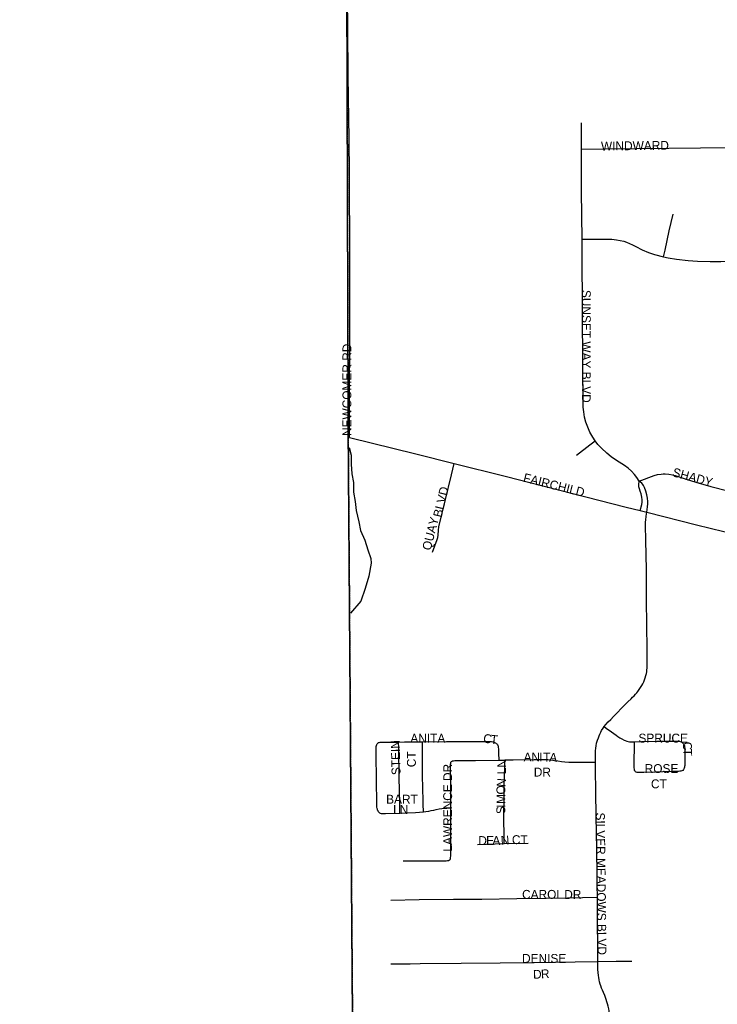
# Model space of a CAD drawing. Header units: feet. Extents: x 2113747 to 2516209, y 960708 to 1356798.
# Tile 59 of 206: x 2271746 to 2275675, y 1152101 to 1157646. Entities that reach past the tile are written whole.
import ezdxf

# ---------------------------------------------------------------- set-up
doc = ezdxf.new("R2010")
doc.units = ezdxf.units.FT
doc.header["$LTSCALE"] = 50
doc.header["$MEASUREMENT"] = 0
doc.linetypes.add('OhDOT_USTN3', pattern=[0.22, 0.165, -0.055])
for name, color, linetype in [('0_Xref', 7, 'Continuous'), ('GM_X_Adjacent_County', 251, 'OhDOT_USTN3'), ('GM_X_City_Street', 251, 'Continuous'), ('GM_X_City_Street_Text', 251, 'Continuous'), ('GM_X_County', 251, 'OhDOT_USTN3'), ('GM_X_Minor_River', 5, 'Continuous'), ('GM_X_Township', 251, 'OhDOT_USTN3')]:
    doc.layers.add(name, color=color, linetype=linetype)
doc.styles.add('Styledgn030', font='dgn030.shx')

# ---------------------------------------------------------------- blocks, each defined once
blk = doc.blocks.new('POR')
at = {"layer": 'GM_X_Adjacent_County', "flags": 128}
blk.add_lwpolyline([(2192629.9, 1167519.5), (2192631.2, 1170403.5), (2192632.8, 1173672.8), (2192633.8, 1175629.5), (2192671.1, 1181169.3), (2192669.3, 1184775.1), (2192667.8, 1187766.9), (2192660.9, 1188884.7), (2192638, 1192623.1), (2192637, 1192687), (2192624.5, 1194837.8), (2192737.6, 1194839.7), (2198605.6, 1194974.2), (2199009.7, 1194982.8), (2204631.8, 1195039.6), (2205347.9, 1195050.5), (2205386.6, 1195051.1), (2205910.4, 1195059.1), (2205996.9, 1195060.4), (2208466.7, 1195086.6), (2214754.4, 1195227), (2218436, 1195308), (2224284, 1195428.9), (2225752.4, 1195457.9), (2225462.4, 1195534.2), (2225401.5, 1195595.2), (2225364.4, 1195690.5), (2225385.6, 1195870.7), (2225422.7, 1195968.7), (2225454.5, 1196101.2), (2225555.1, 1196175.4), (2225730, 1196146.2), (2225936.7, 1196103.9), (2226103.6, 1195950.2), (2226196.3, 1195762.1), (2226318.2, 1195778), (2226413.6, 1195876), (2226477.1, 1196119.8), (2226432.1, 1196339.7), (2226254.6, 1196527.8), (2226111.5, 1196633.7), (2226016.1, 1196776.8), (2225706.3, 1197037.8), (2225597.5, 1197214), (2225541.9, 1197428.6), (2225549.8, 1197574.3), (2225533.9, 1197682.9), (2225510.1, 1197751.8), (2225433.3, 1197823.4), (2225319.3, 1197810.1), (2225163, 1197849.8), (2225022.6, 1197884.3), (2224866.2, 1197995.8), (2224773.6, 1198237.6), (2224766.2, 1198416.3), (2224818.6, 1198832.8), (2224831.8, 1198917.6), (2224868.9, 1199050.1), (2224916.6, 1199124.2), (2224988.2, 1199164), (2225078.2, 1199177.2), (2225210.7, 1199142.8), (2225361.7, 1199058), (2225454.5, 1198986.5), (2225541.9, 1198975.9), (2225626.7, 1199020.9), (2225653.2, 1199068.6), (2225634.6, 1199164), (2225576.3, 1199317.6), (2225558.1, 1199409.1), (2225502.1, 1199640.9), (2225359.1, 1199810.4), (2225210.7, 1199887.3), (2225033.2, 1199916.4), (2224903.4, 1199927), (2224733.8, 1199887.3), (2224588.1, 1199836.9), (2224426.5, 1199852.8), (2224304.6, 1199924.4), (2224140.3, 1200009.2), (2224033.1, 1200099.2), (2223933.7, 1200223.8), (2223870.1, 1200324.4), (2223843.6, 1200456.9), (2223875.4, 1200570.8), (2223989.3, 1200713.9), (2224135, 1200891.4), (2224264.9, 1201013.3), (2224315.2, 1201058.3), (2224325.8, 1201095.4), (2224307.2, 1201143.1), (2224270.1, 1201185.5), (2224190.7, 1201257), (2224050.2, 1201262.3), (2223875.4, 1201254.4), (2223719.1, 1201259.7), (2223624.4, 1201296.8), (2223554.8, 1201352.4), (2223464.7, 1201458.4), (2223422.3, 1201569.7), (2223427.6, 1201646.5), (2223462.1, 1201752.5), (2223552.1, 1201842.6), (2223692.6, 1201903.5), (2223840.9, 1201967.1), (2223893.9, 1201998.9), (2223939, 1202043.9), (2223962.8, 1202134), (2223909.8, 1202269.1), (2223851.5, 1202340.7), (2223774.7, 1202356.6), (2223692.6, 1202348.6), (2223578.6, 1202303.6), (2223491.2, 1202258.5), (2223382.6, 1202226.8), (2223303.1, 1202247.9), (2223247.5, 1202300.9), (2223215.7, 1202377.8), (2223197.1, 1202483.7), (2223244.8, 1202642.7), (2223353.4, 1202799), (2223454.1, 1202942.1), (2223462.1, 1203018.9), (2223462.1, 1203064), (2223390.5, 1203188.5), (2223235.7, 1203282.8), (2223181.3, 1203339.3), (2223130.4, 1203395.8), (2223116.3, 1203463.6), (2223153, 1203562.4), (2223226.5, 1203633.1), (2223288.6, 1203695.2), (2223316.9, 1203765.9), (2223297.1, 1203887.3), (2223251.9, 1203949.5), (2223175.6, 1203974.9), (2223085.2, 1203955.1), (2223006.1, 1203918.4), (2222935.5, 1203853.4), (2222850.7, 1203698), (2222740.6, 1203607.6), (2222675.6, 1203593.5), (2222616.2, 1203610.5), (2222559.7, 1203698), (2222463.7, 1204073.8), (2222458, 1204285.7), (2222497.6, 1204359.1), (2222596.5, 1204452.4), (2222805.5, 1204585.1), (2222929.8, 1204675.6), (2222992, 1204740.5), (2223006.1, 1204788.6), (2222972.2, 1204847.9), (2222910.1, 1204912.9), (2222760.3, 1204955.2), (2222599.3, 1204969.4), (2222480.6, 1205008.9), (2222404.4, 1205076.7), (2222263.1, 1205240.6), (2222181.2, 1205336.6), (2222079.5, 1205407.3), (2221966.5, 1205441.2), (2221881.7, 1205472.2), (2221797, 1205516.5), (2221703.7, 1205619.2), (2221630.3, 1205687), (2221562.5, 1205698.3), (2221463.6, 1205681.3), (2221311, 1205613.5), (2221195.2, 1205576.8), (2221070.9, 1205582.4), (2220859, 1205622), (2220743.2, 1205681.3), (2220576.5, 1205822.6), (2220455, 1205944), (2220302.4, 1206023.1), (2220181, 1206074), (2220090.6, 1206150.3), (2220048.2, 1206308.5), (2220039.7, 1206483.6), (2219974.7, 1206616.4), (2219935.2, 1206709.7), (2219898.5, 1206817), (2219906.9, 1206918.7), (2220005.8, 1207031.7), (2220152.7, 1207136.3), (2220291.1, 1207226.7), (2220373.1, 1207288.8), (2220421.9, 1207378.1), (2220410.9, 1207565.9), (2220407.2, 1207760.7), (2220339.7, 1208008), (2220291, 1208255.3), (2220324.8, 1208431.4), (2220444.6, 1208768.6), (2220470.9, 1208944.7), (2220422.2, 1209154.5), (2220328.5, 1209281.8), (2220103.7, 1209491.7), (2219826.5, 1209709), (2219691.6, 1209851.3), (2219429.3, 1210203.5), (2219283.2, 1210473.3), (2219245.7, 1210694.3), (2219320.7, 1211065.2), (2219356.9, 1211201.2), (2219410.6, 1211402.4), (2219451.8, 1211743.4), (2219388.1, 1211971.9), (2219215.8, 1212230.4), (2219028.4, 1212466.5), (2218661.3, 1212777.4), (2218365.3, 1213088.4), (2218207.9, 1213346.9), (2218114.2, 1213710.3), (2218088, 1214032.6), (2218118, 1214403.5), (2218200.4, 1214647), (2218372.8, 1214973), (2218440.2, 1215096.6), (2218541.4, 1215411.3), (2218635, 1215696.1), (2218743.7, 1215898.4), (2218886.1, 1216149.4), (2219047.2, 1216370.4), (2219095.9, 1216516.6), (2219144.6, 1216741.4), (2219144.6, 1216921.2), (2219118.3, 1217142.2), (2219133.3, 1217333.3), (2219144.6, 1217520.7), (2219065.9, 1217816.6), (2219058.4, 1218048.9), (2219054.6, 1218326.2), (2219075.1, 1218515), (2219103.6, 1218655.5), (2219090, 1218753.5), (2219032.2, 1218921.9), (2218878.6, 1219180.4), (2218788.6, 1219296.6), (2218691.2, 1219360.2), (2218575.1, 1219379), (2218297.8, 1219382.7), (2217968.1, 1219292.8), (2217739.6, 1219274.1), (2217544.8, 1219307.8), (2217436.1, 1219296.6), (2217237.5, 1219296.6), (2217140.1, 1219345.3), (2217039, 1219457.7), (2216781, 1219756.6), (2216623.1, 1220057.1), (2216570, 1220251), (2216533.2, 1220570.4), (2216540.7, 1220686.5), (2216551.9, 1220843.9), (2216668.1, 1220915.1), (2216847.9, 1220915.1), (2217027.7, 1220836.4), (2217394.9, 1220686.5), (2217522.3, 1220769), (2217675.9, 1220956.3), (2217732.1, 1221094.9), (2217720.9, 1221244.8), (2217683.4, 1221394.7), (2217559.6, 1221466.3), (2217447.4, 1221394.7), (2217323.7, 1221398.4), (2217147.6, 1221465.8), (2216990.3, 1221615.7), (2216922.8, 1221671.9), (2216776.7, 1221754.3), (2216638.1, 1221784.3), (2216499.5, 1221758.1), (2216364.6, 1221701.9), (2216282.2, 1221679.4), (2216188.5, 1221761.8), (2216154.8, 1221904.2), (2216195, 1221993.3), (2217854.6, 1222013.8), (2218902.3, 1222026.2), (2221110.2, 1222044.8), (2224969.7, 1222054.4), (2226270.9, 1222054.4), (2227184.2, 1222047.2), (2228798.4, 1222028), (2230481.2, 1221983), (2231335, 1221970.9), (2233013.3, 1221964.2), (2233375.5, 1221985.7), (2235298.9, 1222030.3), (2235886, 1222018.9), (2238008.6, 1221951.6), (2239797.9, 1221947.1), (2240042.3, 1221946.5), (2240473.1, 1221945.4), (2240926.8, 1221944.3), (2242478.9, 1221940.4), (2243220.1, 1221938.8), (2246206.9, 1221908.5), (2259652.5, 1221764.6), (2265464.6, 1221710.9), (2271661.6, 1221657), (2271878.3, 1221655.1), (2272245.5, 1221652), (2272941.3, 1221646.2), (2272946, 1221095.4), (2272949.1, 1220734.4), (2272952.1, 1220381.2), (2272955.4, 1219996), (2272959.4, 1219526.6), (2272961.9, 1219224.8), (2272968.2, 1218487.3), (2272977.4, 1217406), (2272974.8, 1216501), (2272990.9, 1215563.4), (2273071.2, 1206556.1), (2273192.8, 1198453.5), (2273152, 1195400.2), (2273227.8, 1192712.3), (2273176, 1191452.9), (2273163.7, 1190519), (2273216.2, 1187364.3), (2273321.3, 1182083.5), (2273359.1, 1179653.6), (2273351.3, 1179125), (2273357.7, 1177775.8), (2273384.1, 1177023.3), (2273394.3, 1176620.2), (2273391.7, 1176176.2), (2273414.8, 1174719.8), (2273428, 1173103.9), (2273425.8, 1173043.6), (2273462.1, 1168895.5), (2273464.5, 1168621), (2273485.8, 1167056), (2273539.3, 1163371.7), (2273559.6, 1160545.6), (2273585.4, 1158808.2), (2273596.3, 1155295.4), (2273631.6, 1150488), (2273636.5, 1149823), (2273644.5, 1148717.3), (2273648.4, 1148193.1), (2273652, 1147705.5), (2273706.6, 1144116.6), (2273707.6, 1143905.8), (2273727.1, 1137671.6), (2273735.1, 1134958.5), (2273761.9, 1131307.3), (2273776.3, 1128907.7), (2273781.7, 1128012.6), (2273782.4, 1127896.3), (2273784.2, 1127598.8), (2273791.5, 1126394.8), (2273793.6, 1126045), (2273794.2, 1125937.8), (2273799.7, 1125028), (2273809.4, 1124393.2), (2273866, 1121326.5), (2273859.4, 1119169.8), (2273876.6, 1118816.7), (2273877.6, 1116829.3), (2273844.6, 1115019.5), (2273847.8, 1114656.2), (2273851, 1114280.8), (2273852.3, 1114201.4), (2273856.5, 1113636.4), (2273857.2, 1113574.9), (2273859.5, 1113280.7), (2273861.4, 1113068.9), (2273868, 1112293.9), (2273872.2, 1111793.8), (2273877.5, 1111173.5), (2273881.1, 1110747.6), (2273883.9, 1110420.3), (2273884.8, 1110318.2), (2273888.6, 1109866.3), (2273890, 1109707.5), (2273891.8, 1109492.1), (2273890.4, 1108659.3), (2273894.8, 1107881.1), (2273927.6, 1105260.2), (2273922.8, 1103968.8), (2273943.7, 1101977.2), (2274002.6, 1096381.5), (2274018.6, 1094549.4), (2274044.9, 1093010.2), (2274048.7, 1092052.6), (2274067.2, 1090515.4), (2273842.4, 1090510.7), (2272585.3, 1090487.3), (2271751, 1090471.4), (2270733.1, 1090435.2), (2268200, 1090404.7), (2267777.9, 1090417.9), (2267760.3, 1089303.9), (2267673.8, 1087761.6), (2267628.1, 1085889.8), (2267594, 1084591.7), (2267582.7, 1084034.8), (2267570.3, 1083741), (2267407.2, 1076550.8), (2267310.2, 1072879), (2267224, 1068545.6), (2267218.3, 1067679.9), (2267123.1, 1064546.5), (2267119.1, 1064405.2), (2267104.5, 1064277.9), (2267008.7, 1060529.1), (2266029.7, 1060557.9), (2264763.9, 1060590.1), (2264178.8, 1060604.7), (2263522.7, 1060622.5), (2262904.9, 1060648.5), (2262577.6, 1060658), (2262494, 1060660.5), (2262467.7, 1060661.6), (2262069.3, 1060670.2), (2259905, 1060723.2), (2259350.2, 1060738.4), (2254917, 1060859.8), (2252021.6, 1060939.2), (2251064.1, 1060965.4), (2247613.1, 1061077.2), (2245772.7, 1061157), (2240478.8, 1061338.5), (2240258.8, 1061346.5), (2239174.2, 1061389.9), (2237828.1, 1061435.5), (2234872.6, 1061543.7), (2228637.7, 1061772), (2226856.4, 1061837.2), (2226221.3, 1061860.2), (2224371, 1061928), (2218716.2, 1062135.2), (2216024.1, 1062233.7), (2214252.3, 1062298.5), (2212077.5, 1062441.6), (2210447.7, 1062486), (2205425.9, 1062621.2), (2204591.8, 1062651.7), (2204074.2, 1062670.6), (2204061.3, 1063896.1), (2204018.7, 1067962.2), (2204017.8, 1068050.4), (2203986, 1071081.2), (2203969.1, 1073268.3), (2203919.7, 1078642.6), (2203897.5, 1079534.1), (2203924.1, 1083121.6), (2203902.3, 1084169), (2203923.9, 1085136.9), (2203915.9, 1085866.3), (2203909.3, 1086297.6), (2203904.8, 1086751.9), (2203874, 1089335.2), (2203868.8, 1089766.1), (2203327, 1089754.3), (2199689.1, 1089719.7), (2199501.9, 1089724.5), (2198608.4, 1089725.7), (2198226.9, 1089714.9), (2197797.6, 1089712.6), (2197121.5, 1089708), (2195423.4, 1089702.7), (2195255.6, 1089694.6), (2194546.9, 1089678.2), (2193306.3, 1089676.1), (2192605.8, 1089671.9), (2192619.6, 1092103.3), (2192625.3, 1092537.8), (2192655.8, 1094119.7), (2192658.9, 1095336.3), (2192658, 1095922.6), (2192588.6, 1099321.9), (2192674.5, 1103192.8), (2192654.8, 1107795.5), (2192654.1, 1108034.1), (2192653, 1108439.7), (2192666.1, 1108661.5), (2192655.7, 1108900), (2192656.8, 1109082.6), (2192653.9, 1109924.3), (2192636.4, 1110046.8), (2192644.4, 1110728.7), (2192636.8, 1111737.7), (2192634.1, 1112042.6), (2192629.5, 1112563.6), (2192567, 1113876.2), (2192570.8, 1115766.5), (2192562.7, 1116200.3), (2192562.2, 1116521.2), (2192561.7, 1116842), (2192568.4, 1119398.8), (2192556.7, 1120002.2), (2192551.5, 1123337.2), (2192552.2, 1123393.2), (2192559.7, 1126775.7), (2192557.3, 1127768), (2192541.4, 1130026.9), (2192543.4, 1132645.5), (2192543.5, 1135846.7), (2192542.4, 1136084.5), (2192539.5, 1136744.2), (2192530.1, 1137575), (2192539.4, 1140482.2), (2192538.9, 1143380.8), (2192552.3, 1147211.2), (2192555.8, 1148675.9), (2192557.2, 1148924), (2192558, 1149453.5), (2192561.9, 1150576.9), (2192568.8, 1152460.6), (2192570.2, 1152862.8), (2192571.3, 1153175.8), (2192574.9, 1154176.3), (2192587.8, 1155252.3), (2192594.1, 1158494.9), (2192604.3, 1162456.4), (2192620.3, 1166969.1), (2192629.9, 1167519.5)], dxfattribs=at)
at = {"layer": 'GM_X_City_Street', "flags": 128}
for points in [[(2273603.3, 1155293.5), (2273604, 1155536.8), (2273606.1, 1155831.8), (2273606, 1156290.9), (2273602.5, 1156798.6), (2273599, 1157112.1), (2273598.3, 1157188.5), (2273596.8, 1157352.6), (2273592.6, 1157796), (2273590.8, 1157996)], [(2274909.4, 1156915.4), (2274909.5, 1157064.9)], [(2276317.1, 1156857.2), (2276308.6, 1156866.4), (2276298.9, 1156875), (2276286.6, 1156884.7), (2276272.7, 1156894.5), (2276252.6, 1156906.8), (2276237.3, 1156914.1), (2276218.2, 1156920.4), (2276198.5, 1156924.7), (2276175.2, 1156927.5), (2276138.8, 1156928.8), (2276079.6, 1156928.4), (2275581, 1156923.5), (2275042.7, 1156917.6), (2274909.4, 1156915.4)], [(2274913.1, 1156411), (2274911.1, 1156679.5), (2274909.5, 1156879.7), (2274909.4, 1156915.4)], [(2275372.8, 1156310.3), (2275380.7, 1156347.7), (2275403.4, 1156456.4), (2275426, 1156551.8)], [(2274986.3, 1155274.4), (2274973.1, 1155294.7), (2274957.4, 1155324), (2274945.2, 1155351.3), (2274935.2, 1155379.6), (2274927.7, 1155408.6), (2274922.5, 1155438.1), (2274920.2, 1155464.7), (2274915.5, 1155980.5), (2274913.4, 1156358.2), (2274913.1, 1156411)], [(2274913.1, 1156411), (2274956.2, 1156410.5), (2275080.7, 1156409.8), (2275094.6, 1156408.8), (2275107.2, 1156407.2), (2275128.7, 1156403.6), (2275147.8, 1156398.4), (2275162.8, 1156393.4), (2275180.8, 1156386.4), (2275196.9, 1156378.4), (2275215.5, 1156368.5), (2275251.2, 1156351.2), (2275287.7, 1156335.7), (2275322.1, 1156323.6), (2275372.8, 1156310.3)], [(2275372.8, 1156310.3), (2275399.2, 1156304.8), (2275444.9, 1156297.9), (2275510.3, 1156290.7), (2275562.9, 1156287.3), (2275635.3, 1156285), (2275694.6, 1156285.3), (2275740.9, 1156286.1), (2275786.6, 1156289.3), (2275862, 1156296.3), (2275941, 1156307.8)], [(2273603.3, 1155293.5), (2273977.4, 1155201.3), (2274193.6, 1155146.4)], [(2274881.3, 1155192.9), (2274957.3, 1155251.5), (2274986.3, 1155274.4)], [(2275234.9, 1155047.1), (2275222.5, 1155067.3), (2275209.5, 1155084.9), (2275191.9, 1155104.4), (2275173.6, 1155120.9), (2275152.6, 1155136.1), (2275107.9, 1155163.7), (2275078.1, 1155184.8), (2275052.3, 1155205.6), (2275023, 1155232.4), (2275002.3, 1155254), (2274986.3, 1155274.4)], [(2274071.2, 1154647.5), (2274098.1, 1154718.7), (2274100.7, 1154730), (2274102.5, 1154743.1), (2274105.1, 1154770.9), (2274107.4, 1154790.2), (2274177.9, 1155082.2), (2274193.6, 1155146.4)], [(2274193.6, 1155146.4), (2274480.5, 1155074.8), (2275162.3, 1154901), (2275241.2, 1154881.5)], [(2275241.2, 1154881.5), (2275249.4, 1154915.4), (2275251, 1154928.2), (2275251.5, 1154942.6), (2275249.9, 1154958), (2275245.8, 1154976), (2275241.3, 1154990.5), (2275236.6, 1155003.9), (2275233.5, 1155015.2), (2275232.5, 1155021.1), (2275232.2, 1155028.8), (2275234.9, 1155047.1)], [(2275234.9, 1155047.1), (2275319, 1155078.9), (2275338.4, 1155084.4), (2275358.5, 1155087.5), (2275370.4, 1155088.3), (2275382.1, 1155088.2), (2275402.3, 1155086.5), (2275422.1, 1155082.8), (2275437.6, 1155079.1), (2275454.1, 1155073.7), (2275493.2, 1155060.3), (2275554.1, 1155041.6), (2275638.3, 1155018), (2275734.5, 1154993), (2275804.5, 1154977.3), (2275878.9, 1154962.5), (2275969.4, 1154947.3), (2276067, 1154934.7), (2276181.3, 1154923.1), (2276266.7, 1154915.8), (2276277.4, 1154914.3), (2276289.7, 1154911.6), (2276305.8, 1154906.3), (2276361.8, 1154882.3)], [(2275277.9, 1154872.8), (2275282.3, 1154901.9), (2275283.2, 1154918.8), (2275283.3, 1154932.3), (2275281.1, 1154952), (2275277.7, 1154971), (2275271.9, 1154991), (2275264.9, 1155011.6), (2275260.1, 1155022.4), (2275256.3, 1155028.9), (2275249.8, 1155036.4), (2275234.9, 1155047.1)], [(2275241.2, 1154881.5), (2275277.9, 1154872.8)], [(2275038.1, 1153664.9), (2275048, 1153676.9), (2275060.6, 1153691.2), (2275074.5, 1153705.5), (2275089.7, 1153721.1), (2275111.4, 1153743.3), (2275136.4, 1153769), (2275171.3, 1153803.7), (2275189.2, 1153821.4), (2275197.8, 1153830.1), (2275207, 1153839.2), (2275214.8, 1153847.4), (2275221.3, 1153854.8), (2275227.2, 1153862.7), (2275235.6, 1153873.9), (2275243, 1153885.7), (2275249.1, 1153895.6), (2275255.2, 1153906.5), (2275260.4, 1153917.3), (2275265.2, 1153928.2), (2275269.5, 1153939.5), (2275273.5, 1153952.5), (2275276.1, 1153964.2), (2275277.4, 1153973.3), (2275278.7, 1153983.3), (2275279.5, 1153996.8), (2275280, 1154012), (2275280.4, 1154028), (2275280.9, 1154053.2), (2275280.5, 1154094.9), (2275278.8, 1154241.3), (2275276.7, 1154372.8), (2275275.4, 1154553), (2275274.6, 1154627.3), (2275273.3, 1154718.9), (2275271.2, 1154794), (2275271.2, 1154809.2), (2275271.2, 1154818.4), (2275272.1, 1154828.4), (2275274.9, 1154849.4), (2275277.9, 1154872.8)], [(2275277.9, 1154872.8), (2275557.4, 1154802.3), (2275865.8, 1154726.1), (2276203.4, 1154641), (2276357.1, 1154605), (2276405.6, 1154595.6), (2276447.3, 1154589), (2276494.5, 1154584.6), (2276539.1, 1154582.8)], [(2274989.1, 1153464.3), (2274988.8, 1153496.7), (2274988.8, 1153512.3), (2274989.3, 1153527.9), (2274990.2, 1153542.7), (2274991.9, 1153556.6), (2274995, 1153570.9), (2275000.1, 1153588.3), (2275005.4, 1153602.6), (2275009.3, 1153613.5), (2275013.2, 1153622.6), (2275018.4, 1153633.9), (2275023.6, 1153643.4), (2275031.4, 1153655.6), (2275038.1, 1153664.9)], [(2275038.1, 1153664.9), (2275048.8, 1153656.9), (2275078.3, 1153634.8), (2275104.6, 1153616.1), (2275115.2, 1153609.1), (2275126.5, 1153601.6), (2275137.7, 1153595.3), (2275149.6, 1153589), (2275156.9, 1153586.1), (2275165, 1153583.4), (2275172.9, 1153581.3), (2275181, 1153580.1), (2275190.7, 1153579.6), (2275208.8, 1153579.5)], [(2273767.3, 1153185.1), (2273764.6, 1153189.7), (2273762, 1153194.9), (2273760.2, 1153200.1), (2273759.1, 1153204.2), (2273758.1, 1153211.8), (2273757.4, 1153224.6), (2273757.8, 1153267.6), (2273756.4, 1153328.2), (2273754, 1153544.5), (2273754, 1153552.1), (2273754.9, 1153558.6), (2273756.6, 1153563.3), (2273759.7, 1153568.1), (2273763.6, 1153572.5)], [(2273763.6, 1153572.5), (2273767.1, 1153574.6), (2273771, 1153575.9), (2273775.8, 1153576.8), (2273782.5, 1153577.3), (2273790.7, 1153577.3), (2273802.5, 1153577.3), (2273880, 1153578.2)], [(2273880, 1153578.2), (2273912.7, 1153578.6), (2274014.1, 1153579.3)], [(2273887, 1153178.2), (2273886.2, 1153232.2), (2273884, 1153377.4), (2273880.7, 1153542.6), (2273880, 1153578.2)], [(2274014.1, 1153579.3), (2274150.7, 1153580.2), (2274380.9, 1153581.4), (2274393.9, 1153581.4), (2274402.9, 1153581), (2274410, 1153580.1), (2274415.8, 1153578.5), (2274420.8, 1153576.2), (2274425.6, 1153573.5), (2274429.5, 1153570.5), (2274433.4, 1153567), (2274436.1, 1153563.4), (2274438.2, 1153559.2), (2274440, 1153554.5), (2274441.6, 1153547.9), (2274442.5, 1153540.5), (2274443.1, 1153531.8), (2274443.4, 1153523.2), (2274443.4, 1153515.5), (2274444.1, 1153476.6)], [(2274019.3, 1153185.2), (2274018.4, 1153228.3), (2274017.4, 1153261.5), (2274016.7, 1153303.4), (2274015.4, 1153404.6), (2274014.4, 1153538.6), (2274014.1, 1153579.3)], [(2275211.8, 1153413.2), (2275209.6, 1153417.5), (2275208.3, 1153424.5), (2275207.4, 1153432.3), (2275206.9, 1153440.9), (2275207, 1153449.7), (2275207, 1153465.3), (2275208.8, 1153557.3), (2275208.8, 1153579.5)], [(2275208.8, 1153579.5), (2275248.9, 1153580.9), (2275337.1, 1153582.1), (2275427, 1153583.5), (2275443.3, 1153583.7), (2275453.4, 1153583.5), (2275459.5, 1153583), (2275466.5, 1153581.2), (2275471.2, 1153579.5), (2275475.1, 1153577.3), (2275477.8, 1153575.1), (2275481.5, 1153571.5), (2275483.9, 1153568.4), (2275487.1, 1153563), (2275489.5, 1153557.8), (2275491.2, 1153550.7), (2275492.1, 1153544.3), (2275492.4, 1153537.5), (2275492.5, 1153530.4), (2275492.5, 1153518.7), (2275492, 1153453.5), (2275491.6, 1153446.6), (2275490.7, 1153440.5), (2275489.7, 1153435.7), (2275488.8, 1153431.7), (2275487.1, 1153427.4), (2275484.5, 1153422.6), (2275480.3, 1153418.4)], [(2274174.1, 1153206.8), (2274174.2, 1153301.3), (2274172.5, 1153434.7), (2274172.1, 1153445.6), (2274172.5, 1153453.4), (2274173.4, 1153459.5), (2274174.7, 1153463.8), (2274177.7, 1153467.7)], [(2274177.7, 1153467.7), (2274181, 1153470.2), (2274184, 1153471.5), (2274190.1, 1153472.8), (2274196.6, 1153473.3), (2274207, 1153473.3), (2274312.5, 1153474.5), (2274444.1, 1153476.6)], [(2274444.1, 1153476.6), (2274478.9, 1153477.2)], [(2274475, 1153005.7), (2274474.8, 1153024.2), (2274473.6, 1153171.4), (2274474.1, 1153264.8), (2274475.4, 1153333.8), (2274478.1, 1153437.2), (2274478.9, 1153477.2)], [(2274478.9, 1153477.2), (2274524.4, 1153477.9), (2274644.3, 1153479.6), (2274676.8, 1153479.5), (2274702, 1153480), (2274720.7, 1153479.1), (2274736.8, 1153477.8), (2274758, 1153474.8), (2274776.3, 1153471.7), (2274797.6, 1153468.2), (2274816.6, 1153466.5), (2274839.7, 1153465.6), (2274907.4, 1153465.5), (2274989.1, 1153464.3)], [(2274999.8, 1152703.5), (2274998.5, 1152772.4), (2274997.7, 1152864.9), (2274996.4, 1152933), (2274995.9, 1152983.4), (2274995.2, 1153056.8), (2274991.3, 1153285.6), (2274989.2, 1153436.3), (2274989.1, 1153464.3)], [(2275480.3, 1153418.4), (2275475.8, 1153415.7), (2275470.5, 1153413.9), (2275463.2, 1153413.1), (2275455.8, 1153412.6), (2275427.1, 1153411.8), (2275368.9, 1153409.6), (2275325.9, 1153407.9), (2275260.8, 1153406.2), (2275229.5, 1153405.7), (2275223.5, 1153406.6), (2275218.7, 1153408), (2275214.8, 1153410.1), (2275211.8, 1153413.2)], [(2273767.3, 1153185.1), (2273770.3, 1153181.4), (2273772.4, 1153179.2), (2273776.3, 1153177.1), (2273781.1, 1153175.7), (2273790.2, 1153175.3), (2273805.4, 1153175.7), (2273887, 1153178.2)], [(2273887, 1153178.2), (2273922.6, 1153179.3), (2273975.2, 1153181.7), (2273997.8, 1153183.2), (2274015.6, 1153184.8), (2274019.3, 1153185.2)], [(2274019.3, 1153185.2), (2274033.7, 1153186.9), (2274049.9, 1153189.5), (2274063.8, 1153192.1), (2274078.2, 1153195), (2274090.7, 1153197.8), (2274108.9, 1153201.7), (2274123.7, 1153204.3), (2274137.2, 1153205.6), (2274151.5, 1153206.4), (2274174.1, 1153206.8)], [(2274170.4, 1152917.2), (2274172.3, 1152921), (2274173.1, 1152925.4), (2274173.6, 1152936.2), (2274173.6, 1152954.9), (2274173.3, 1153008.9), (2274173.9, 1153120.6), (2274174.1, 1153206.8)], [(2274324.7, 1153001.5), (2274475, 1153005.7)], [(2274475, 1153005.7), (2274609.6, 1153009.2)], [(2273905.5, 1152908.7), (2273985.1, 1152909.1), (2274056.8, 1152909.3), (2274148.7, 1152909.4), (2274155.6, 1152909.9), (2274161.7, 1152911.6), (2274166.9, 1152914.2), (2274170.4, 1152917.2)], [(2273835.5, 1152687.9), (2273994.9, 1152690.4), (2274188.6, 1152692.5), (2274349.2, 1152693.8), (2274546.8, 1152696.3), (2274710.9, 1152699.3), (2274832.1, 1152700.9), (2274999.8, 1152703.5)], [(2275002.1, 1152342.2), (2275001.5, 1152425.3), (2275000.6, 1152562.6), (2275000.6, 1152659.9), (2274999.8, 1152703.5)], [(2273836.8, 1152329.3), (2273884.1, 1152329.3), (2273913.2, 1152329.3), (2273945.8, 1152329.3), (2274001.4, 1152330.1), (2274233.3, 1152332.6), (2274452.1, 1152334.2), (2274644.5, 1152336.8), (2274874.6, 1152339.9), (2275002.1, 1152342.2)], [(2275002.1, 1152342.2), (2275106.1, 1152343.5), (2275194.2, 1152344.1)], [(2275070.2, 1151982.3), (2275068.1, 1152025), (2275066.8, 1152048.9), (2275065.5, 1152063.2), (2275063.8, 1152076.3), (2275060.7, 1152089.7), (2275057.3, 1152102.7), (2275053.8, 1152114.5), (2275049.5, 1152127.5), (2275040.8, 1152150.5), (2275034.3, 1152166.6), (2275028.7, 1152180.5), (2275023.4, 1152192.6), (2275019.1, 1152204), (2275015.2, 1152214.8), (2275012.1, 1152226.5), (2275009.6, 1152239.1), (2275007.4, 1152251.3), (2275005.7, 1152263.4), (2275003.9, 1152280.4), (2275002.6, 1152297.3), (2275002.2, 1152312.1), (2275002.3, 1152326.9), (2275002.1, 1152342.2)]]:
    blk.add_lwpolyline(points, dxfattribs=at)
at = {"layer": 'GM_X_County', "flags": 128}
blk.add_lwpolyline([(2353397.3, 1222450.6), (2356857.8, 1222526.2), (2358764.2, 1222567.9), (2364179.8, 1222723), (2365829.3, 1222755.4), (2369644.5, 1222836), (2372194.3, 1222881.1), (2374472.3, 1222923.6), (2379690, 1223029.2), (2379735.3, 1219825.9), (2379742.5, 1219374.1), (2379833.5, 1216178.2), (2380013.7, 1209139.3), (2380002.9, 1203412.7), (2380022.1, 1202248.7), (2380179.5, 1195355.7), (2380181.1, 1194352.1), (2380358.7, 1187411.8), (2380412.2, 1186569.4), (2380419, 1184192.9), (2380463.4, 1181822.8), (2380682.1, 1170162.6), (2380745.6, 1166807.5), (2380770.9, 1165044.4), (2380823.5, 1161381.7), (2380824.4, 1161039), (2380878.4, 1157551.6), (2380892.1, 1156694), (2381025.8, 1152330.2), (2381034.1, 1152022.9), (2381157.7, 1145149.6), (2381235.2, 1140057.3), (2381268.9, 1137567.7), (2381333.6, 1132856.3), (2381336.2, 1132676.3), (2381342.7, 1132209.7), (2381380.2, 1130882.5), (2381387.9, 1130504.3), (2381408.6, 1129490.6), (2381421.5, 1128859.1), (2381523.9, 1123852.6), (2381544, 1122871.8), (2381624.1, 1118858), (2381679.2, 1116097), (2382044.1, 1104151.5), (2382074.4, 1096083.3), (2382125.5, 1091786.6), (2380307.4, 1091765.7), (2379220.6, 1091753.5), (2378988.2, 1091750.9), (2374063.3, 1091695.8), (2368828.8, 1091636.7), (2365146.5, 1091594.1), (2364291.2, 1091584.2), (2363494.4, 1091575), (2360810.6, 1091544.4), (2360599, 1091542), (2358847.6, 1091522.2), (2355371.4, 1091476.5), (2352195.1, 1091434.8), (2348514, 1091386.5), (2345660.7, 1091348.1), (2342696.5, 1091308), (2341798.6, 1091295.9), (2335156.9, 1091206), (2333215.9, 1091179.6), (2331836.7, 1091160.8), (2328725.2, 1091118.3), (2328614.6, 1091116.8), (2326938, 1091094), (2326731.9, 1091091.2), (2324107.7, 1091055.6), (2318106.7, 1090974.3), (2313863.2, 1090916.7), (2307056.5, 1090902.7), (2301402.5, 1090840.2), (2299895.2, 1090830.9), (2299145.4, 1090827), (2298147.3, 1090820), (2294564.9, 1090799.7), (2294189.7, 1090794.9), (2291695.4, 1090779.5), (2287536.2, 1090732.9), (2283974.2, 1090692.1), (2281183.7, 1090660.2), (2280571.3, 1090645.8), (2279736.9, 1090638.3), (2276110.5, 1090564), (2275964.5, 1090560.6), (2275353.8, 1090543.6), (2275299.8, 1090544.7), (2274067.2, 1090515.4), (2274048.7, 1092052.6), (2274044.9, 1093010.2), (2274018.6, 1094549.4), (2274002.6, 1096381.5), (2273943.7, 1101977.2), (2273922.8, 1103968.8), (2273927.6, 1105260.2), (2273894.8, 1107881.1), (2273890.4, 1108659.3), (2273891.8, 1109492.1), (2273890, 1109707.5), (2273888.6, 1109866.3), (2273884.8, 1110318.2), (2273883.9, 1110420.3), (2273881.1, 1110747.6), (2273877.5, 1111173.5), (2273872.2, 1111793.8), (2273868, 1112293.9), (2273861.4, 1113068.9), (2273859.5, 1113280.7), (2273857.2, 1113574.9), (2273856.5, 1113636.4), (2273852.3, 1114201.4), (2273851, 1114280.8), (2273847.8, 1114656.2), (2273844.6, 1115019.5), (2273877.6, 1116829.3), (2273876.6, 1118816.7), (2273859.4, 1119169.8), (2273866, 1121326.5), (2273809.4, 1124393.2), (2273799.7, 1125028), (2273794.2, 1125937.8), (2273793.6, 1126045), (2273791.5, 1126394.8), (2273784.2, 1127598.8), (2273782.4, 1127896.3), (2273781.7, 1128012.6), (2273776.3, 1128907.7), (2273761.9, 1131307.3), (2273735.1, 1134958.5), (2273727.1, 1137671.6), (2273707.6, 1143905.8), (2273706.6, 1144116.6), (2273652, 1147705.5), (2273648.4, 1148193.1), (2273644.5, 1148717.3), (2273636.5, 1149823), (2273631.6, 1150488), (2273596.3, 1155295.4), (2273585.4, 1158808.2), (2273559.6, 1160545.6), (2273539.3, 1163371.7), (2273485.8, 1167056), (2273464.5, 1168621), (2273462.1, 1168895.5), (2273425.8, 1173043.6), (2273428, 1173103.9), (2273414.8, 1174719.8), (2273391.7, 1176176.2), (2273394.3, 1176620.2), (2273384.1, 1177023.3), (2273357.7, 1177775.8), (2273351.3, 1179125), (2273359.1, 1179653.6), (2273321.3, 1182083.5), (2273216.2, 1187364.3), (2273163.7, 1190519), (2273176, 1191452.9), (2273227.8, 1192712.3), (2273152, 1195400.2), (2273192.8, 1198453.5), (2273071.2, 1206556.1), (2272990.9, 1215563.4), (2272974.8, 1216501), (2272977.4, 1217406), (2272968.2, 1218487.3), (2272961.9, 1219224.8), (2272959.4, 1219526.6), (2272955.4, 1219996), (2272952.1, 1220381.2), (2272949.1, 1220734.4), (2272946, 1221095.4), (2272941.3, 1221646.2), (2274225.6, 1221624.2), (2276583.5, 1221584), (2279435.7, 1221566.7), (2287284, 1221585.8), (2287633.6, 1221586.7), (2288155.2, 1221588), (2289132.5, 1221589), (2291838.4, 1221591.7), (2294723.8, 1221588), (2295595.2, 1221590.6), (2298613, 1221604.6), (2299175.1, 1221608.8), (2303374.4, 1221676), (2308425.8, 1221766), (2313088.3, 1221841.3), (2315599.9, 1221874.5), (2319071, 1221920.3), (2326583.9, 1222060.9), (2327982.2, 1222075.8), (2333341.1, 1222132.7), (2335681.5, 1222157.3), (2338510.3, 1222201), (2341238.8, 1222244.5), (2343737.4, 1222286.4), (2344323.7, 1222288.3), (2349299.7, 1222361.1), (2350843.4, 1222394.8), (2353397.3, 1222450.6)], dxfattribs=at)
at = {"layer": 'GM_X_Minor_River', "flags": 128}
blk.add_lwpolyline([(2273601.3, 1155236.1), (2273613.3, 1155193.2), (2273613.3, 1155143.2), (2273617.3, 1155089.1), (2273625.4, 1155039.1), (2273625.4, 1154985.1), (2273635.4, 1154933), (2273641.4, 1154882.9), (2273655.4, 1154818.9), (2273665.5, 1154768.9), (2273689.5, 1154714.8), (2273707.5, 1154660.8), (2273723.7, 1154611.2), (2273725.8, 1154585.5), (2273712.9, 1154512.7), (2273691.5, 1154441.9), (2273667.9, 1154371.2), (2273608.2, 1154303.4)], dxfattribs=at)
at = {"layer": 'GM_X_Township', "flags": 128}
blk.add_lwpolyline([(2273464.5, 1168621), (2274221.7, 1168649.1), (2275701.7, 1168644.7), (2277283, 1168666.7), (2279752.9, 1168691.5), (2283763.4, 1168713.6), (2286335.4, 1168752.7), (2288511.1, 1168775.2), (2290764.5, 1168794.1), (2291345.6, 1168797.4), (2292060.1, 1168786.7), (2297619.1, 1168802.5), (2298939.3, 1168800.1), (2298977.5, 1164715.2), (2298994.5, 1162899.3), (2299028.4, 1155427.9), (2299047.6, 1152560.7), (2299031.8, 1145317.1), (2299033.2, 1144175.6), (2297666.9, 1144176.2), (2295497.7, 1144177), (2292292.6, 1144206.4), (2290241, 1144200.7), (2286546.8, 1144190.6), (2284989, 1144172.2), (2284147.3, 1144164.5), (2283046.1, 1144163.7), (2282945.7, 1144162.9), (2282615.9, 1144160.3), (2282223.6, 1144167.6), (2278962.2, 1144111.4), (2276673.1, 1144104.1), (2276352.4, 1144118), (2275977.4, 1144134.4), (2275848.1, 1144130), (2274451, 1144099.7), (2273706.6, 1144116.6), (2273652, 1147705.5), (2273648.4, 1148193.1), (2273644.5, 1148717.3), (2273636.5, 1149823), (2273631.6, 1150488), (2273596.3, 1155295.4), (2273585.4, 1158808.2), (2273559.6, 1160545.6), (2273539.3, 1163371.7), (2273485.8, 1167056), (2273464.5, 1168621)], dxfattribs=at)
at = {"layer": 'GM_X_City_Street_Text', "char_height": 50, "attachment_point": 7, "line_spacing_factor": 0.8, "style": 'Styledgn030'}
for s, insert, rotation in [('{\\Fdgn000|c0;\\C256;WINDWARD}', (2275020.2, 1156909.5), 0.7102), ('{\\Fdgn000|c0;\\C256;SUNSET WAY BLVD}', (2274911.5, 1156124.6), 270), ('{\\Fdgn000|c0;\\C256;NEWCOMER RD}', (2273614.5, 1155301.8), 90), ('{\\Fdgn000|c0;\\C256;SHADY}', (2275418.8, 1155074.8), 344.847), ('{\\Fdgn000|c0;\\C256;FAIRCHILD}', (2274578.1, 1155044.2), 345.7756), ('{\\Fdgn000|c0;\\C256;BLVD}', (2274122, 1154839.9), 76.3312), ('{\\Fdgn000|c0;\\C256;QUAY}', (2274073.4, 1154650.6), 75.6103), ('{\\Fdgn000|c0;\\C256;ANITA}', (2273946.2, 1153574.3), 0), ('{\\Fdgn000|c0;\\C256;C}', (2274354.6, 1153574.4), 353.0135), ('{\\Fdgn000|c0;\\C256;T}', (2274395.2, 1153569.4), 354.0846), ('{\\Fdgn000|c0;\\C256;SPRUCE}', (2275231, 1153574.4), 0), ('{\\Fdgn000|c0;\\C256;STEIN}', (2273891.7, 1153392.4), 91.5062), ('{\\Fdgn000|c0;\\C256;C}', (2275478.2, 1153576), 277.3058), ('{\\Fdgn000|c0;\\C256;CT}', (2273977.7, 1153436.2), 90), ('{\\Fdgn000|c0;\\C256;A}', (2274584.2, 1153468.6), 359.9344), ('{\\Fdgn000|c0;\\C256;N}', (2274628.2, 1153468.5), 359.9478), ('{\\Fdgn000|c0;\\C256;I}', (2274672.2, 1153468.5), 359.9563), ('{\\Fdgn000|c0;\\C256;T}', (2274694, 1153468.5), 359.5082), ('{\\Fdgn000|c0;\\C256;A}', (2274727.1, 1153468.3), 355.4487), ('{\\Fdgn000|c0;\\C256;T}', (2275483, 1153540.1), 270.847), ('{\\Fdgn000|c0;\\C256;LN}', (2274485.7, 1153396.6), 90), ('{\\Fdgn000|c0;\\C256;ROSE}', (2275266.2, 1153402.8), 0), ('{\\Fdgn000|c0;\\C256;LAWRENCE DR}', (2274182.1, 1152961), 90), ('{\\Fdgn000|c0;\\C256;DR}', (2274641.4, 1153383.7), 0), ('{\\Fdgn000|c0;\\C256;O}', (2274481.8, 1153282.1), 89.7158), ('{\\Fdgn000|c0;\\C256;N}', (2274482, 1153323.9), 85.3834), ('{\\Fdgn000|c0;\\C256;CT}', (2275301.4, 1153316.7), 0), ('{\\Fdgn000|c0;\\C256;BART}', (2273809.8, 1153231), 0), ('{\\Fdgn000|c0;\\C256;M}', (2274481.6, 1153229.3), 89.7268), ('{\\Fdgn000|c0;\\C256;LN}', (2273849.4, 1153172.5), 0), ('{\\Fdgn000|c0;\\C256;I}', (2274481.5, 1153207.3), 89.7279), ('{\\Fdgn000|c0;\\C256;S}', (2274481.3, 1153172.1), 89.7268), ('{\\Fdgn000|c0;\\C256;SILVER MEADOWS BLVD}', (2274990.7, 1153180.9), 270.6874), ('{\\Fdgn000|c0;\\C256;E}', (2274373.1, 1152998.2), 0.2732), ('{\\Fdgn000|c0;\\C256;A}', (2274408.3, 1152998.3), 0.2745), ('{\\Fdgn000|c0;\\C256;N}', (2274457.1, 1152998.7), 4.1005), ('{\\Fdgn000|c0;\\C256;CT}', (2274518.2, 1153002.4), 0), ('{\\Fdgn000|c0;\\C256;D}', (2274329.2, 1152997.9), 0.2842), ('{\\Fdgn000|c0;\\C256;CAROL}', (2274575.4, 1152694.3), 0), ('{\\Fdgn000|c0;\\C256;DR}', (2274813, 1152694.3), 0), ('{\\Fdgn000|c0;\\C256;DENISE}', (2274575.4, 1152333.6), 0), ('{\\Fdgn000|c0;\\C256;D}', (2274638.3, 1152244.1), 2.4487), ('{\\Fdgn000|c0;\\C256;R}', (2274683.1, 1152246), 3.1642)]:
    blk.add_mtext(s, dxfattribs=dict(at, insert=insert, rotation=rotation))

msp = doc.modelspace()

# ---------------------------------------------------------------- block references
at = {"layer": '0_Xref'}
msp.add_blockref('POR', (0, 0), dxfattribs=at)

doc.saveas('drawing.dxf')
